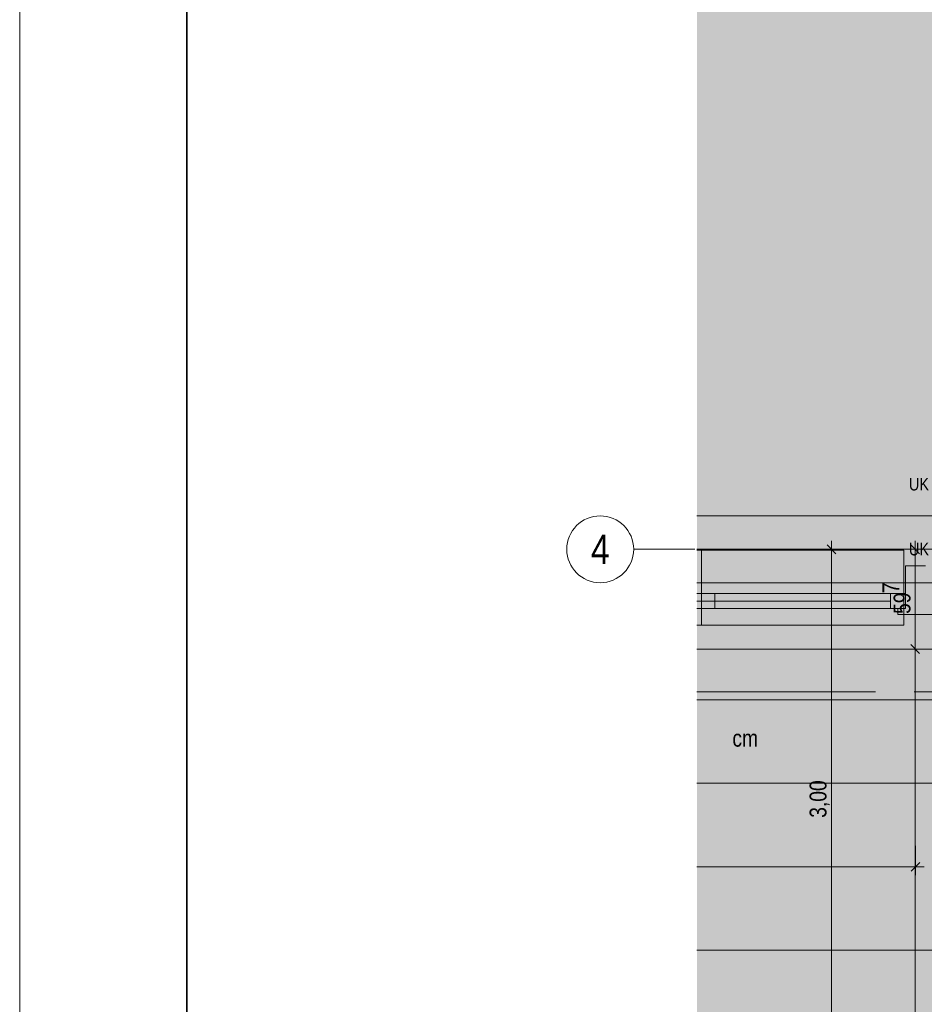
# Model space of a CAD drawing. Extents: x -620 to 300, y 62 to 1162.
# Tile 32 of 256: x -620 to -511, y 555 to 673. Entities that reach past the tile are written whole.
import ezdxf
from ezdxf.enums import TextEntityAlignment as Align
from ezdxf.lldxf.tags import DXFTag

# ---------------------------------------------------------------- set-up
doc = ezdxf.new("R2010")
doc.units = 0
doc.layers.get('0').update_dxf_attribs({"lineweight": 13})
for name, color, linetype, lineweight, true_color in [('00_Beschriftung UZ', 3, 'Continuous', 35, 0x00ff00), ('30 -33 Aussenwände- 7 Fassade_ Elemente', 7, 'Continuous', 9, 0x00aacc), ('30 -35 Decken- 1 Konstruktion-Träger- Stahlbeton', 7, 'Continuous', 13, 0x33aa00), ('70 -72 Beschriftung- 1 Beschriftung allgemein', 7, 'Continuous', 9, 0xff6633), ('70 -76 Bemaßung- 2 Allgemein', 9, 'Continuous', 5, 0x808080), ('iwb_Layout Achsbezeichung', 1, 'Continuous', 13, 0xff0000), ('iwb_Layout BA_Markierung', 7, 'Continuous', 9, 0xbadcdc), ('iwb_Schraffur_Unterzug', 7, 'Continuous', 5, 0xffffcc)]:
    doc.layers.add(name, color=color, linetype=linetype, lineweight=lineweight, true_color=true_color)
doc.layers.add('70 -71 Achsen- 1 Gebäudeachsen', color=7, linetype='STRICHPUNKT2-A06G94XR8I', lineweight=18)
doc.layers.add('iwb_Plankopf Rahmen', color=7, linetype='Continuous', lineweight=35)
doc.styles.get("Standard").update_dxf_attribs({"font": 'ARIALN.TTF'})
tags = doc.linetypes.add('fein_strichliert-A06G94XS8I', pattern=[4, 1, -2, 1]).pattern_tags.tags
tags[8:9] = [DXFTag(74, 4), DXFTag(75, 0), DXFTag(340, '0'), DXFTag(46, 0.0), DXFTag(50, 0.0), DXFTag(44, 0.0), DXFTag(45, 0.0)]
tags[6:7] = [DXFTag(74, 4), DXFTag(75, 0), DXFTag(340, '0'), DXFTag(46, 0.0), DXFTag(50, 0.0), DXFTag(44, 0.0), DXFTag(45, 0.0)]
tags[4:5] = [DXFTag(74, 4), DXFTag(75, 0), DXFTag(340, '0'), DXFTag(46, 0.0), DXFTag(50, 0.0), DXFTag(44, 0.0), DXFTag(45, 0.0)]
tags = doc.linetypes.add('STRICHPUNKT2', pattern=[12.7, 6.35, -3.175, 0, -3.175]).pattern_tags.tags
tags[10:11] = [DXFTag(74, 4), DXFTag(75, 0), DXFTag(340, '0'), DXFTag(46, 0.0), DXFTag(50, 0.0), DXFTag(44, 0.0), DXFTag(45, 0.0)]
tags[8:9] = [DXFTag(74, 4), DXFTag(75, 0), DXFTag(340, '0'), DXFTag(46, 0.0), DXFTag(50, 0.0), DXFTag(44, 0.0), DXFTag(45, 0.0)]
tags[6:7] = [DXFTag(74, 4), DXFTag(75, 0), DXFTag(340, '0'), DXFTag(46, 0.0), DXFTag(50, 0.0), DXFTag(44, 0.0), DXFTag(45, 0.0)]
tags[4:5] = [DXFTag(74, 4), DXFTag(75, 0), DXFTag(340, '0'), DXFTag(46, 0.0), DXFTag(50, 0.0), DXFTag(44, 0.0), DXFTag(45, 0.0)]
tags = doc.linetypes.add('STRICHPUNKT2-A06G94XR8I', pattern=[12.7, 6.35, -3.175, 0, -3.175]).pattern_tags.tags
tags[10:11] = [DXFTag(74, 4), DXFTag(75, 0), DXFTag(340, '0'), DXFTag(46, 0.0), DXFTag(50, 0.0), DXFTag(44, 0.0), DXFTag(45, 0.0)]
tags[8:9] = [DXFTag(74, 4), DXFTag(75, 0), DXFTag(340, '0'), DXFTag(46, 0.0), DXFTag(50, 0.0), DXFTag(44, 0.0), DXFTag(45, 0.0)]
tags[6:7] = [DXFTag(74, 4), DXFTag(75, 0), DXFTag(340, '0'), DXFTag(46, 0.0), DXFTag(50, 0.0), DXFTag(44, 0.0), DXFTag(45, 0.0)]
tags[4:5] = [DXFTag(74, 4), DXFTag(75, 0), DXFTag(340, '0'), DXFTag(46, 0.0), DXFTag(50, 0.0), DXFTag(44, 0.0), DXFTag(45, 0.0)]

# ---------------------------------------------------------------- blocks, each defined once
blk = doc.blocks.new('Polygon-A06G94XJ8I')
at = {"color": 0, "linetype": 'ByBlock', "lineweight": -2, "ltscale": 0.13}
blk.add_solid([(-458.92, 86.61), (-538.63, 86.4), (-458.75, 1083.81), (-538.63, 1083.81)], dxfattribs=at)
blk = doc.blocks.new('Referenz-A06G94XT8I')
at = {"layer": '00_Beschriftung UZ', "color": 0, "linetype": 'Continuous', "lineweight": -2, "ltscale": 0.13}
for points in [[(-513.81, 616.12), (-512.48, 613.45), (-511.14, 616.12)], [(-513.81, 610.78), (-512.48, 613.45), (-511.14, 610.78)]]:
    blk.add_solid(points, dxfattribs=at)
at = {"layer": '30 -33 Aussenwände- 7 Fassade_ Elemente', "color": 0, "linetype": 'Continuous', "lineweight": -2, "ltscale": 0.13}
for p, q in [((-538.63, 613.45), (-460.08, 613.45)), ((-513.68, 607.45), (-511.28, 607.45)), ((-513.68, 602.35), (-513.68, 607.45)), ((-538.63, 604.15), (-538.08, 604.15)), ((-538.63, 604.15), (-538.08, 604.15)), ((-538.08, 604.15), (-513.68, 604.15)), ((-538.08, 604.15), (-538.08, 602.35)), ((-538.08, 604.15), (-536.48, 604.15)), ((-538.08, 604.15), (-538.08, 602.35)), ((-536.48, 604.15), (-536.48, 602.35)), ((-515.48, 604.15), (-513.68, 604.15)), ((-515.48, 602.35), (-515.48, 604.15)), ((-513.68, 604.15), (-513.68, 602.35)), ((-513.68, 604.15), (-513.68, 602.35)), ((-538.08, 602.35), (-538.63, 602.35)), ((-538.08, 602.35), (-538.63, 602.35)), ((-536.48, 602.35), (-538.08, 602.35)), ((-513.68, 602.35), (-538.08, 602.35)), ((-536.48, 603.25), (-515.48, 603.25)), ((-513.68, 602.35), (-515.48, 602.35)), ((-514.58, 601.65), (-514.58, 602.35)), ((-514.58, 602.35), (-513.68, 602.35)), ((-510.38, 601.65), (-514.58, 601.65)), ((-462.68, 597.51), (-538.63, 597.51))]:
    blk.add_line(p, q, dxfattribs=at)
at = {"layer": '30 -33 Aussenwände- 7 Fassade_ Elemente', "color": 0, "lineweight": -2}
for p, q in [((-513.88, 609.35), (-538.63, 609.35)), ((-538.08, 609.35), (-538.63, 609.35)), ((-538.08, 609.35), (-538.08, 604.15)), ((-513.88, 609.35), (-538.08, 609.35)), ((-513.88, 604.15), (-513.88, 609.35)), ((-538.63, 604.15), (-515.48, 604.15)), ((-538.63, 604.15), (-538.08, 604.15)), ((-538.08, 604.15), (-538.08, 602.35)), ((-536.48, 604.15), (-538.08, 604.15)), ((-536.48, 602.35), (-536.48, 604.15)), ((-536.48, 604.15), (-515.48, 604.15)), ((-515.48, 604.15), (-515.48, 602.35)), ((-515.48, 604.15), (-513.88, 604.15)), ((-513.88, 604.15), (-513.88, 602.35)), ((-538.63, 603.25), (-515.48, 603.25)), ((-515.48, 602.35), (-538.63, 602.35)), ((-538.08, 602.35), (-538.63, 602.35)), ((-538.08, 602.35), (-536.48, 602.35)), ((-538.08, 602.35), (-538.08, 600.35)), ((-536.48, 603.25), (-515.48, 603.25)), ((-515.48, 602.35), (-536.48, 602.35)), ((-513.88, 602.35), (-515.48, 602.35)), ((-513.88, 602.35), (-513.88, 600.35)), ((-538.08, 600.35), (-538.63, 600.35)), ((-513.88, 600.35), (-538.63, 600.35)), ((-513.88, 600.35), (-538.08, 600.35))]:
    blk.add_line(p, q, dxfattribs=at)
at = {"layer": '30 -35 Decken- 1 Konstruktion-Träger- Stahlbeton', "color": 0, "linetype": 'fein_strichliert-A06G94XS8I', "lineweight": -2, "ltscale": 0.13}
for p, q in [((-538.63, 613.45), (-459.58, 613.45)), ((-538.63, 605.45), (-459.58, 605.45))]:
    blk.add_line(p, q, dxfattribs=at)
at = {"layer": '70 -71 Achsen- 1 Gebäudeachsen', "color": 0, "linetype": 'STRICHPUNKT2-A06G94XR8I', "lineweight": -2, "ltscale": 0.13}
blk.add_line((-538.63, 609.45), (76.5, 609.45), dxfattribs=at)
at = {"layer": '70 -72 Beschriftung- 1 Beschriftung allgemein', "color": 0, "linetype": 'Continuous', "lineweight": -2, "ltscale": 0.13}
for p, q in [((-538.63, 592.4), (-517.26, 592.4)), ((-512.64, 592.4), (-465.64, 592.4))]:
    blk.add_line(p, q, dxfattribs=at)
at = {"layer": '70 -76 Bemaßung- 2 Allgemein', "color": 0, "linetype": 'Continuous', "lineweight": -2, "ltscale": 0.13}
for p, q in [((-522.52, 610.45), (-522.52, 608.39)), ((-512.52, 610.45), (-512.52, 608.39)), ((-520.02, 609.45), (-523.52, 609.45)), ((-523.05, 609.98), (-521.99, 608.92)), ((-513.48, 609.45), (-513.52, 609.45)), ((-513.05, 609.98), (-511.99, 608.92)), ((-522.52, 550.51), (-522.52, 608.39)), ((-512.52, 598.57), (-512.52, 608.39)), ((-513.88, 597.51), (-511.52, 597.51)), ((-513.88, 597.51), (-511.52, 597.51)), ((-511.99, 596.98), (-513.05, 598.04)), ((-513.05, 598.04), (-511.99, 596.98)), ((-512.52, 596.51), (-512.52, 598.57)), ((-512.52, 598.51), (-512.52, 596.45)), ((-512.52, 457.45), (-512.52, 596.45)), ((-477.64, 591.45), (-538.63, 591.45)), ((-477.64, 581.45), (-538.63, 581.45)), ((-512.48, 573.95), (-512.48, 570.45)), ((-512.48, 573.95), (-512.48, 570.45)), ((-513.01, 570.92), (-511.95, 571.98)), ((-511.95, 571.98), (-513.01, 570.92)), ((-513.54, 571.45), (-538.63, 571.45)), ((-511.48, 571.45), (-513.54, 571.45)), ((-513.48, 571.45), (-511.42, 571.45)), ((-468.58, 561.45), (-538.63, 561.45))]:
    blk.add_line(p, q, dxfattribs=at)
at = {"layer": '00_Beschriftung UZ', "color": 0, "linetype": 'ByBlock', "lineweight": -2, "ltscale": 0.13, "char_height": 1.5103, "attachment_point": 1}
for s, insert in [('{\\fArial Narrow;UK RD +4,24m/4,24m}', (-513.26, 618)), ('{\\fArial Narrow;UK UZ +3,90m/3,90m}', (-513.26, 610.23))]:
    blk.add_mtext(s, dxfattribs=dict(at, insert=insert))
at = {"layer": '70 -72 Beschriftung- 1 Beschriftung allgemein', "color": 0, "linetype": 'Continuous', "lineweight": -2, "ltscale": 0.13, "insert": (-534.38, 587.84), "char_height": 2.0138, "attachment_point": 1}
blk.add_mtext('{\\fArial Narrow;cm}', dxfattribs=at)
at = {"layer": '70 -76 Bemaßung- 2 Allgemein', "color": 0, "linetype": 'Continuous', "lineweight": -2, "ltscale": 0.13, "char_height": 2.0138, "attachment_point": 1, "rotation": 90}
for s, insert in [('{\\fArial Narrow;7}', (-516.43, 604.19)), ('{\\fArial Narrow;59}', (-515.09, 601.71)), ('{\\fArial Narrow;3,00}', (-525.14, 577.31))]:
    blk.add_mtext(s, dxfattribs=dict(at, insert=insert))
blk = doc.blocks.new('Referenz-A06G94XV8I')
at = {"layer": 'iwb_Schraffur_Unterzug', "linetype": 'Continuous', "ltscale": 0.13}
for points in [[(-538.63, 613.45), (76.5, 613.45), (76.5, 607.29)], [(-538.63, 613.45), (76.5, 607.29), (-538.63, 609.79)], [(-538.63, 609.79), (76.5, 607.29), (76.5, 605.45)], [(-538.63, 609.79), (76.5, 605.45), (-538.63, 605.45)]]:
    blk.add_solid(points, dxfattribs=at)

msp = doc.modelspace()

# ---------------------------------------------------------------- linework, layer by layer
at = {"layer": 'iwb_Layout Achsbezeichung', "linetype": 'STRICHPUNKT2', "lineweight": 13, "ltscale": 0.39}
msp.add_line((-538.86, 609.45), (-546.19, 609.45), dxfattribs=at)
at = {"layer": 'iwb_Layout Achsbezeichung', "ltscale": 0.39}
msp.add_circle((-550.19, 609.45), 4, dxfattribs=at)
at = {"layer": 'iwb_Plankopf Rahmen', "color": 8, "lineweight": 13, "ltscale": 0.13, "true_color": 0x808080}
msp.add_lwpolyline([(300.35, 62.43), (-619.65, 62.43), (-619.65, 1162.43), (300.35, 1162.43), (300.35, 62.43)], close=True, dxfattribs=at)
at = {"layer": 'iwb_Plankopf Rahmen', "ltscale": 0.35}
msp.add_lwpolyline([(-599.65, 67.43), (-599.65, 1157.43), (295.35, 1157.43), (295.35, 67.43), (-599.65, 67.43)], close=True, dxfattribs=at)

# ---------------------------------------------------------------- block references
at = {"color": 8, "lineweight": 13, "ltscale": 0.13, "true_color": 0x808080}
msp.add_blockref('Referenz-A06G94XT8I', (0, 0), dxfattribs=at)
at = {"color": 8, "lineweight": 25, "ltscale": 0.25, "true_color": 0x808080}
msp.add_blockref('Referenz-A06G94XV8I', (0, 0), dxfattribs=at)
at = {"layer": 'iwb_Layout BA_Markierung', "ltscale": 0.13}
msp.add_blockref('Polygon-A06G94XJ8I', (0, 0), dxfattribs=at)

# ---------------------------------------------------------------- texts
at = {"layer": 'iwb_Layout Achsbezeichung', "ltscale": 0.39}
msp.add_text('4', height=3.5, dxfattribs=at).set_placement((-550.19, 609.45), align=Align.MIDDLE_CENTER)

doc.saveas('drawing.dxf')
